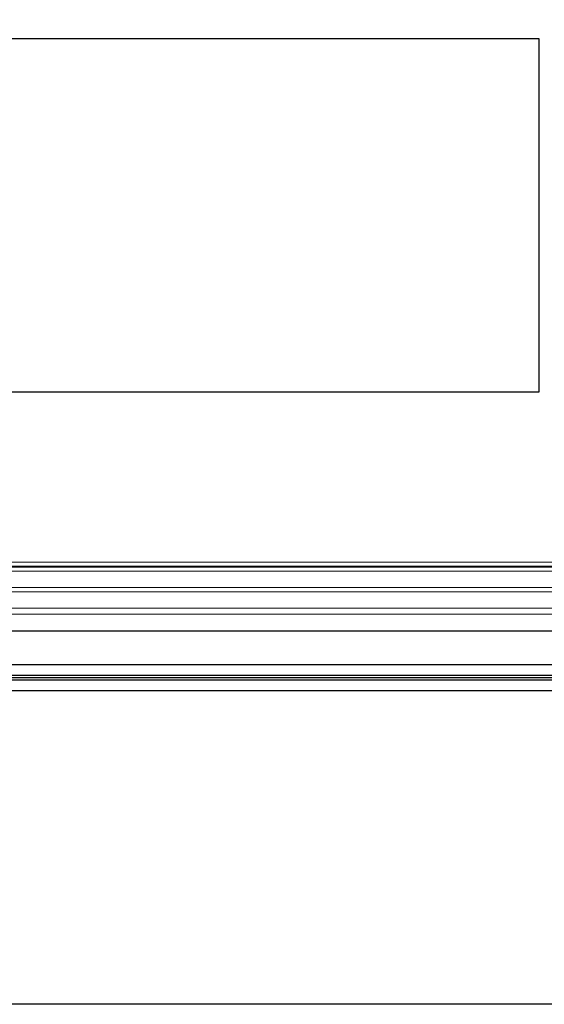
# Model space of a CAD drawing. Header units: inches. Extents: x 34737 to 291769, y 4926 to 74566.
# Tile 196 of 256: x 256185 to 256568, y 30810 to 31529. Entities that reach past the tile are written whole.
import ezdxf

# ---------------------------------------------------------------- set-up
doc = ezdxf.new("R2010")
doc.units = ezdxf.units.IN
doc.header["$LTSCALE"] = 300
for name, pattern in [('ACAD_ISO02W100', [15, 12, -3]), ('ACAD_ISO10W100', [18.5, 12, -3, 0.5, -3]), ('AM_DIN_G_W050', [13.75, 9.75, -1.5, 1, -1.5])]:
    doc.linetypes.add(name, pattern=pattern)
for name, color, linetype, lineweight in [('!_A_01_TENKÁ', 8, 'Continuous', 13), ('!_A_03_ČIARKOVANÁ', 41, 'ACAD_ISO02W100', 13), ('!_A_04_BODKOČIARKOVANÁ', 30, 'ACAD_ISO10W100', 13), ('_MB_szklo_0.15', 142, 'Continuous', 15), ('AM_7', 4, 'AM_DIN_G_W050', 25)]:
    doc.layers.add(name, color=color, linetype=linetype, lineweight=lineweight)
doc.layers.add('!_A_52_NOVÉ KCIE', color=7, linetype='Continuous', lineweight=13, true_color=0xa30000)

msp = doc.modelspace()

# ---------------------------------------------------------------- linework, layer by layer
at = {"layer": '!_A_01_TENKÁ', "color": 7, "lineweight": -3}
for p, q in [((258306.97, 31057.91), (255431.97, 31057.91)), ((255431.97, 31050.41), (258306.97, 31050.41)), ((258306.97, 31046.66), (255431.97, 31046.66)), ((255431.97, 31039.16), (258306.97, 31039.16))]:
    msp.add_line(p, q, dxfattribs=at)
at = {"layer": '!_A_03_ČIARKOVANÁ', "color": 7, "lineweight": -3}
msp.add_lwpolyline([(249296.38, 31082.78), (261523.63, 31082.78)], dxfattribs=at)
at = {"layer": '!_A_04_BODKOČIARKOVANÁ', "color": 7, "lineweight": -3}
msp.add_lwpolyline([(261699.88, 32828.78), (261699.88, 30906.53), (249285.13, 30906.53)], dxfattribs=at)
at = {"layer": '!_A_52_NOVÉ KCIE', "color": 7, "lineweight": -3}
msp.add_lwpolyline([(254314.63, 31257.32), (256564.63, 31257.32), (256564.63, 31515.32), (254314.63, 31515.32)], close=True, dxfattribs=at)
msp.add_lwpolyline([(261771.8, 30809.93), (249557.28, 30809.93), (249405.73, 30961.47)], dxfattribs=at)
at = {"layer": '_MB_szklo_0.15'}
for points in [[(256844.38, 31129.88), (256155.88, 31129.88), (256155.88, 31132.88), (256844.38, 31132.88)], [(256844.38, 31129.31), (256155.88, 31129.31), (256155.88, 31129.88), (256844.38, 31129.88)], [(256844.38, 31126.31), (256155.88, 31126.31), (256155.88, 31129.31), (256844.38, 31129.31)], [(256844.38, 31111.31), (256155.88, 31111.31), (256155.88, 31114.31), (256844.38, 31114.31)], [(256844.38, 31094.81), (256155.88, 31094.81), (256155.88, 31099.31), (256844.38, 31099.31)]]:
    msp.add_lwpolyline(points, dxfattribs=at)
at = {"layer": 'AM_7', "color": 7, "lineweight": -3}
msp.add_line((258306.97, 31048.53), (255414.2, 31048.53), dxfattribs=at)

doc.saveas('drawing.dxf')
